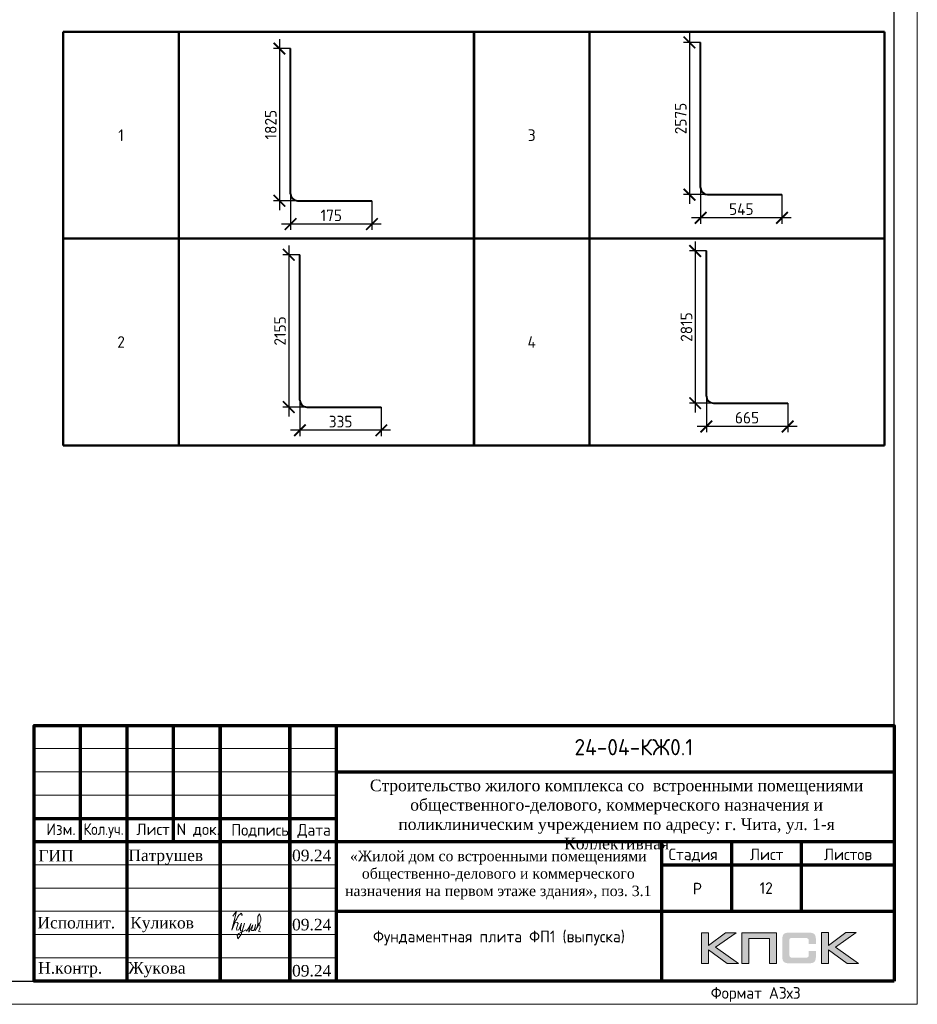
# Model space of a CAD drawing. Header units: millimetres. Extents: x 349531 to 1063351, y -131924 to 96186.
# Tile 229 of 230: x 1038660 to 1057970, y 18157 to 39336. Entities that reach past the tile are written whole.
import ezdxf
from ezdxf.enums import TextEntityAlignment as Align

# ---------------------------------------------------------------- set-up
doc = ezdxf.new("R2010")
doc.units = ezdxf.units.MM
for name, color, linetype in [('PDF7_Text', 7, 'Continuous'), ('PDF8_Text', 7, 'Continuous'), ('Рамка печать', 7, 'Continuous'), ('ТОЛСТЫЕ_ОСНОВНЫЕ', 6, 'Continuous')]:
    doc.layers.add(name, color=color, linetype=linetype)
for name, color, linetype, lineweight in [('Армирование', 3, 'Continuous', 40), ('Выноски', 20, 'Continuous', 20), ('Каркасы ригель', 3, 'Continuous', 0), ('РАЗМЕРЫ', 1, 'Continuous', 9), ('Рамка', 7, 'Continuous', 70), ('Текст', 7, 'Continuous', 25), ('ТОНКИЕ', 7, 'Continuous', 9)]:
    doc.layers.add(name, color=color, linetype=linetype, lineweight=lineweight)
doc.styles.add('GOST-2.304_Type-B', font='GOST_Common.ttf')
doc.styles.add('PDF Times New Roman', font='times.ttf')
doc.styles.add('style1', font='GOST_Common.ttf', dxfattribs={"height": 500})
doc.styles.add('ГОСТ', font='GOST_Common.ttf')
doc.dimstyles.new('СПДС', dxfattribs={"dimscale": 100, "dimtxt": 2.5, "dimasz": 2.5, "dimexe": 1.25, "dimexo": 0, "dimtad": 1, "dimdec": 0, "dimtxsty": 'GOST-2.304_Type-B', "dimblk": 'ARCHTICK', "dimcen": 2.5, "dimdle": 2, "dimadec": 0, "dimazin": 2, "dimtfac": 0.75, "dimtdec": 0, "dimtmove": 1, "dimatfit": 3, "dimfxl": 1, "dimtolj": 1, "dimarcsym": 1})

# ---------------------------------------------------------------- blocks, each defined once
blk = doc.blocks.new('*U1379')
at = {"layer": 'ТОЛСТЫЕ_ОСНОВНЫЕ', "color": 6}
blk.add_lwpolyline([(20, 5), (886, 5), (886, 415), (20, 415)], close=True, dxfattribs=at)
at = {"layer": 'ТОНКИЕ'}
blk.add_lwpolyline([(0, 0), (891, 0), (891, 420), (0, 420)], close=True, dxfattribs=at)
at = {"layer": 'Текст', "style": 'style1'}
blk.add_text('Формат А3х3', height=2.5, dxfattribs=at).set_placement((846.57, 1.2))
blk = doc.blocks.new('11')
at = {"layer": 'Выноски'}
for p, q in [((47944, 66700), (47962, 66737)), ((47962, 66737), (47989, 66781)), ((47989, 66781), (48016, 66806)), ((48016, 66806), (48038, 66823)), ((48038, 66823), (48060, 66786)), ((48060, 66786), (48058, 66769)), ((47885, 66608), (47944, 66700))]:
    blk.add_line(p, q, dxfattribs=at)
blk.add_lwpolyline([(47863, 66761), (47937, 66865), (47843, 66458), (47885, 66564), (47905, 66616), (47954, 66628), (47979, 66606), (47957, 66539), (47937, 66487), (47947, 66458), (47991, 66470), (48051, 66611), (48041, 66569), (48023, 66505), (48023, 66448), (48065, 66448), (48090, 66529), (48110, 66608), (48043, 66369), (47972, 66275), (47954, 66344), (47991, 66389), (48078, 66431), (48142, 66470), (48154, 66441), (48204, 66512), (48246, 66606), (48209, 66455), (48204, 66418), (48295, 66574), (48265, 66463), (48265, 66455), (48312, 66453), (48342, 66529), (48347, 66584), (48337, 66465), (48349, 66453), (48401, 66569), (48443, 66616), (48461, 66678), (48466, 66727), (48436, 66811), (48399, 66754), (48399, 66618), (48389, 66549), (48374, 66507), (48416, 66564), (48441, 66576), (48451, 66524), (48433, 66482), (48419, 66453), (48424, 66428), (48458, 66421)], dxfattribs=at)
blk = doc.blocks.new('A$Cd09756da')
at = {"layer": 'Рамка печать', "lineweight": 20}
h = blk.add_hatch(color=0, dxfattribs=at)
h.paths.add_polyline_path([(-3400, 1040), (-3624, 1040), (-3991, 764), (-3991, 1040), (-4146, 1040), (-4146, 378), (-3991, 378), (-3991, 669), (-3594, 378), (-3346, 378), (-3840, 728)])
h.paths.add_polyline_path([(-3122, 915), (-2683, 915), (-2683, 378), (-2529, 378), (-2529, 1040), (-2693, 1040), (-3276, 1040), (-3276, 883), (-3276, 378), (-3122, 378)])
h.paths.add_polyline_path([(-1408, 1043), (-1563, 1043), (-1563, 380), (-1408, 380), (-1408, 672), (-1011, 380), (-763, 380), (-1257, 731), (-817, 1043), (-1041, 1043), (-1408, 767)])
blk.add_hatch(color=204, dxfattribs=at).paths.add_polyline_path([(-1693, 970), (-1695, 977), (-1697, 983), (-1701, 989), (-1704, 996), (-1708, 1000), (-1712, 1005), (-1716, 1010), (-1720, 1014), (-1725, 1017), (-1731, 1021), (-1737, 1025), (-1744, 1028), (-1750, 1030), (-1758, 1033), (-1765, 1035), (-1783, 1038), (-1802, 1041), (-1823, 1043), (-1846, 1043), (-2242, 1043), (-2265, 1043), (-2285, 1041), (-2305, 1038), (-2322, 1035), (-2330, 1032), (-2338, 1030), (-2344, 1028), (-2351, 1024), (-2357, 1021), (-2363, 1017), (-2368, 1014), (-2372, 1010), (-2376, 1005), (-2380, 1000), (-2384, 996), (-2387, 989), (-2390, 983), (-2393, 976), (-2396, 970), (-2398, 962), (-2401, 946), (-2404, 928), (-2406, 908), (-2406, 887), (-2406, 538), (-2406, 516), (-2404, 496), (-2401, 478), (-2398, 461), (-2396, 454), (-2393, 447), (-2390, 440), (-2387, 434), (-2384, 429), (-2380, 423), (-2376, 419), (-2372, 414), (-2368, 410), (-2362, 406), (-2357, 403), (-2351, 399), (-2344, 396), (-2337, 394), (-2330, 391), (-2322, 389), (-2305, 385), (-2285, 383), (-2264, 381), (-2242, 380), (-1846, 380), (-1823, 381), (-1802, 382), (-1783, 385), (-1766, 389), (-1758, 391), (-1750, 393), (-1744, 396), (-1737, 399), (-1731, 402), (-1725, 406), (-1720, 410), (-1716, 414), (-1712, 418), (-1708, 423), (-1704, 428), (-1701, 434), (-1697, 440), (-1695, 446), (-1693, 454), (-1690, 461), (-1686, 478), (-1684, 496), (-1682, 516), (-1682, 538), (-1682, 647), (-1836, 647), (-1836, 558), (-1836, 552), (-1837, 546), (-1838, 540), (-1840, 535), (-1842, 530), (-1844, 526), (-1846, 522), (-1850, 519), (-1853, 515), (-1857, 513), (-1862, 511), (-1867, 508), (-1872, 507), (-1878, 506), (-1884, 506), (-1890, 505), (-2209, 505), (-2214, 506), (-2219, 506), (-2223, 508), (-2227, 511), (-2231, 513), (-2235, 516), (-2238, 519), (-2241, 523), (-2244, 528), (-2246, 532), (-2248, 536), (-2249, 541), (-2251, 551), (-2252, 560), (-2252, 878), (-2252, 884), (-2251, 889), (-2250, 894), (-2248, 899), (-2247, 903), (-2245, 906), (-2242, 910), (-2240, 913), (-2236, 916), (-2233, 919), (-2229, 921), (-2225, 922), (-2220, 923), (-2215, 924), (-2210, 925), (-2204, 925), (-1890, 925), (-1884, 925), (-1878, 924), (-1872, 923), (-1868, 921), (-1863, 919), (-1858, 917), (-1854, 914), (-1851, 911), (-1847, 907), (-1844, 903), (-1842, 899), (-1840, 894), (-1838, 889), (-1837, 884), (-1836, 878), (-1836, 872), (-1836, 799), (-1682, 799), (-1682, 887), (-1682, 908), (-1684, 928), (-1686, 946), (-1690, 962)])
at = {"layer": 'Рамка', "color": 7}
for p, q in [((-17500, 3000), (-17500, 5500)), ((-15500, 3000), (-15500, 5500)), ((-12000, 4500), (0, 4500)), ((-18500, 3500), (-12000, 3500)), ((-18500, 3000), (0, 3000)), ((-3500, 3000), (-3500, 1500)), ((-2000, 3000), (-2000, 1500)), ((-5000, 2500), (0, 2500)), ((-5000, 2500), (0, 2500)), ((-12000, 1500), (0, 1500))]:
    blk.add_line(p, q, dxfattribs=at)
at = {"layer": 'Рамка'}
for p, q in [((-16500, 0), (-16500, 5500)), ((-14500, 0), (-14500, 5500)), ((-14500, 5500), (-14500, 0)), ((-13000, 5500), (-13000, 0)), ((-13000, 0), (-13000, 5500)), ((-12000, 5500), (-12000, 0)), ((-5000, 3000), (-5000, 0))]:
    blk.add_line(p, q, dxfattribs=at)
at = {"layer": 'Рамка', "color": 7, "lineweight": 15}
for p, q in [((-18500, 5000), (-12000, 5000)), ((-18500, 4500), (-12000, 4500)), ((-18500, 4000), (-12000, 4000)), ((-18500, 2500), (-12000, 2500)), ((-18500, 2000), (-12000, 2000)), ((-18500, 1500), (-12000, 1500)), ((-18500, 1000), (-12000, 1000)), ((-18500, 500), (-12000, 500))]:
    blk.add_line(p, q, dxfattribs=at)
at = {"layer": 'Рамка'}
blk.add_lwpolyline([(0, 0), (-18500, 0), (-18500, 5500), (0, 5500)], close=True, dxfattribs=at)
at = {"layer": 'Рамка печать', "color": 0, "lineweight": 20}
for points in [[(-4146, 378), (-4146, 1040), (-3991, 1040), (-3991, 764), (-3624, 1040), (-3400, 1040), (-3840, 728), (-3346, 378), (-3594, 378), (-3991, 669), (-3991, 378), (-4146, 378)], [(-3122, 378), (-3122, 915), (-2683, 915), (-2683, 378), (-2529, 378), (-2529, 1040), (-2693, 1040), (-3276, 1040), (-3276, 883), (-3276, 378), (-3122, 378)], [(-1563, 380), (-1563, 1043), (-1408, 1043), (-1408, 767), (-1041, 1043), (-817, 1043), (-1257, 731), (-763, 380), (-1011, 380), (-1408, 672), (-1408, 380), (-1563, 380)]]:
    blk.add_lwpolyline(points, close=True, dxfattribs=at)
at = {"layer": 'Выноски', "color": 0}
blk.add_blockref('11', (-62086, -65365), dxfattribs=at)
at = {"layer": 'PDF7_Text', "char_height": 248, "attachment_point": 7, "style": 'PDF Times New Roman'}
for s, insert in [('Патрушев', (-16471, 2500)), ('09.24', (-12950, 2573)), ('09.24', (-12950, 1085)), ('Жукова', (-16477, 79)), ('09.24', (-12950, 93))]:
    blk.add_mtext(s, dxfattribs=dict(at, insert=insert))
at = {"layer": 'PDF7_Text', "insert": (-16432, 1050), "char_height": 247.95, "attachment_point": 7, "style": 'PDF Times New Roman'}
blk.add_mtext_dynamic_manual_height_columns('{\\C256;Куликов}', width=2000, gutter_width=1250, heights=[0], dxfattribs=at)
at = {"layer": 'PDF8_Text', "char_height": 248, "attachment_point": 7, "style": 'PDF Times New Roman'}
for s, insert in [('ГИП', (-18407, 2573)), ('Исполнит.', (-18427, 1127)), ('Н.контр.', (-18413, 79))]:
    blk.add_mtext(s, dxfattribs=dict(at, insert=insert))
at = {"layer": 'Текст', "color": 7, "style": 'ГОСТ'}
blk.add_text('24-04-КЖ0.1', height=350, dxfattribs=at).set_placement((-5599, 5031), align=Align.MIDDLE_CENTER)
for s, p in [('Изм.', (-18237, 3141)), ('N док.', (-15435, 3141)), ('Лист', (-16298, 3139)), ('Подпись', (-14257, 3127)), ('Дата', (-12835, 3127)), ('Стадия', (-4850, 2600)), ('Лист', (-3100, 2600)), ('Листов', (-1508, 2600)), ('Р', (-4328, 1863))]:
    blk.add_text(s, height=250, dxfattribs=at).set_placement(p)
at = {"layer": 'Текст', "color": 7, "style": 'ГОСТ', "width": 0.9}
blk.add_text('Кол.уч.', height=250, dxfattribs=at).set_placement((-17435, 3143))
at = {"layer": 'Текст', "color": 7, "attachment_point": 1, "style": 'ГОСТ'}
for s, width, heights, insert, char_height in [('\\pxqc;{\\fTimes New Roman|b0|i0|c204|p18;\\C256;Строительство жилого комплекса со  встроенными помещениями общественного-делового, коммерческого назначения и поликлиническим учреждением по адресу: г. Чита, ул. 1-я Коллективная}', 11543.07, [0], (-11741, 4333), 250), ('\\pxqc;{\\fTimes New Roman|b0|i0|c204|p18;\\C256;«Жилой дом со встроенными помещениями общественно-делового и коммерческого назначения на первом этаже здания», поз. 3.1\\P}', 7000, [1500], (-12014, 2803), 225)]:
    blk.add_mtext_dynamic_manual_height_columns(s, width=width, gutter_width=12.5, heights=heights, dxfattribs=dict(at, insert=insert, char_height=char_height))
blk = doc.blocks.new('*T50')
at = {"layer": 'Каркасы ригель', "color": 0, "linetype": 'ByBlock', "lineweight": -2, "transparency": 16777216}
for p, q in [((0, 0), (1500, 0)), ((0, -1000), (1500, -1000))]:
    blk.add_line(p, q, dxfattribs=at)
at = {"layer": 'Каркасы ригель', "color": 0, "linetype": 'ByBlock', "lineweight": 50, "transparency": 16777216}
for p, q in [((0, 0), (0, -1000)), ((1500, 0), (1500, -1000))]:
    blk.add_line(p, q, dxfattribs=at)
at = {"layer": 'Каркасы ригель', "color": 0, "linetype": 'Continuous', "lineweight": 0, "transparency": 16777216, "insert": (750, -500), "char_height": 250, "width": 1000, "attachment_point": 5, "style": 'ГОСТ'}
blk.add_mtext('12', dxfattribs=at)
blk = doc.blocks.new('*T452')
at = {"layer": 'Выноски', "color": 0, "linetype": 'ByBlock', "lineweight": 50, "transparency": 16777216}
for p, q in [((0, 0), (8834, 0)), ((0, 0), (0, -8899)), ((2484, 0), (2484, -8899)), ((8834, 0), (8834, -8899)), ((8835, 0), (17668, 0)), ((8835, 0), (8835, -8899)), ((11318, 0), (11318, -8899)), ((17668, 0), (17668, -8899)), ((0, -4449), (8834, -4449)), ((8835, -4449), (17668, -4449)), ((0, -8899), (8834, -8899)), ((8835, -8899), (17668, -8899))]:
    blk.add_line(p, q, dxfattribs=at)
at = {"layer": 'Выноски', "color": 0, "transparency": 16777216, "char_height": 250, "width": 2183.67, "attachment_point": 5, "style": 'GOST-2.304_Type-B'}
for s, insert in [('1', (1242, -2225)), ('3', (10076, -2225)), ('2', (1242, -6674)), ('4', (10076, -6674))]:
    blk.add_mtext(s, dxfattribs=dict(at, insert=insert))
blk = doc.blocks.new('_ArchTick')
at = {"color": 0, "linetype": 'ByBlock', "const_width": 0.15}
blk.add_lwpolyline([(-0.5, -0.5), (0.5, 0.5)], dxfattribs=at)
blk = doc.blocks.new('*D453')
at = {"layer": 'DEFPOINTS', "color": 0, "transparency": 16777216}
for p in [(1044489, 38714), (1044248, 35440), (1044938, 35440)]:
    blk.add_point(p, dxfattribs=at)
at = {"layer": 'РАЗМЕРЫ', "color": 0, "lineweight": -2, "transparency": 16777216}
for p, q in [((1044248, 38914), (1044248, 35240)), ((1044489, 38714), (1044123, 38714)), ((1044938, 35440), (1044123, 35440))]:
    blk.add_line(p, q, dxfattribs=at)
at = {"layer": 'РАЗМЕРЫ', "color": 0, "lineweight": -2, "transparency": 16777216, "xscale": 250, "yscale": 250, "zscale": 250}
for p, rotation in [((1044248, 38714), 90), ((1044248, 35440), 270)]:
    blk.add_blockref('_ArchTick', p, dxfattribs=dict(at, rotation=rotation))
at = {"layer": 'РАЗМЕРЫ', "color": 0, "transparency": 16777216, "insert": (1044061, 37077), "char_height": 250, "attachment_point": 5, "rotation": 90, "style": 'GOST-2.304_Type-B'}
blk.add_mtext('\\A1;1825', dxfattribs=at)
blk = doc.blocks.new('*D454')
at = {"layer": 'DEFPOINTS', "color": 0, "transparency": 16777216}
for p in [(1044489, 35590), (1046239, 35440), (1044489, 34940)]:
    blk.add_point(p, dxfattribs=at)
at = {"layer": 'РАЗМЕРЫ', "color": 0, "lineweight": -2, "transparency": 16777216}
for p, q in [((1044489, 35590), (1044489, 34815)), ((1046239, 35440), (1046239, 34815)), ((1046439, 34940), (1044289, 34940))]:
    blk.add_line(p, q, dxfattribs=at)
at = {"layer": 'РАЗМЕРЫ', "color": 0, "lineweight": -2, "transparency": 16777216, "xscale": 250, "yscale": 250, "zscale": 250, "rotation": 180}
blk.add_blockref('_ArchTick', (1044489, 34940), dxfattribs=at)
at = {"layer": 'РАЗМЕРЫ', "color": 0, "lineweight": -2, "transparency": 16777216, "xscale": 250, "yscale": 250, "zscale": 250}
blk.add_blockref('_ArchTick', (1046239, 34940), dxfattribs=at)
at = {"layer": 'РАЗМЕРЫ', "color": 0, "transparency": 16777216, "insert": (1045364, 35127), "char_height": 250, "attachment_point": 5, "style": 'GOST-2.304_Type-B'}
blk.add_mtext('\\A1;175', dxfattribs=at)
blk = doc.blocks.new('*D455')
at = {"layer": 'DEFPOINTS', "color": 0, "transparency": 16777216}
for p in [(1044689, 34278), (1044448, 31003), (1045138, 31003)]:
    blk.add_point(p, dxfattribs=at)
at = {"layer": 'РАЗМЕРЫ', "color": 0, "lineweight": -2, "transparency": 16777216}
for p, q in [((1044448, 34478), (1044448, 30803)), ((1044689, 34278), (1044323, 34278)), ((1045138, 31003), (1044323, 31003))]:
    blk.add_line(p, q, dxfattribs=at)
at = {"layer": 'РАЗМЕРЫ', "color": 0, "lineweight": -2, "transparency": 16777216, "xscale": 250, "yscale": 250, "zscale": 250}
for p, rotation in [((1044448, 34278), 90), ((1044448, 31003), 270)]:
    blk.add_blockref('_ArchTick', p, dxfattribs=dict(at, rotation=rotation))
at = {"layer": 'РАЗМЕРЫ', "color": 0, "transparency": 16777216, "insert": (1044260, 32641), "char_height": 250, "attachment_point": 5, "rotation": 90, "style": 'GOST-2.304_Type-B'}
blk.add_mtext('\\A1;2155', dxfattribs=at)
blk = doc.blocks.new('*D456')
at = {"layer": 'DEFPOINTS', "color": 0, "transparency": 16777216}
for p in [(1044689, 31153), (1046439, 31003), (1044689, 30504)]:
    blk.add_point(p, dxfattribs=at)
at = {"layer": 'РАЗМЕРЫ', "color": 0, "lineweight": -2, "transparency": 16777216}
for p, q in [((1044689, 31153), (1044689, 30379)), ((1046439, 31003), (1046439, 30379)), ((1046639, 30504), (1044489, 30504))]:
    blk.add_line(p, q, dxfattribs=at)
at = {"layer": 'РАЗМЕРЫ', "color": 0, "lineweight": -2, "transparency": 16777216, "xscale": 250, "yscale": 250, "zscale": 250, "rotation": 180}
blk.add_blockref('_ArchTick', (1044689, 30504), dxfattribs=at)
at = {"layer": 'РАЗМЕРЫ', "color": 0, "lineweight": -2, "transparency": 16777216, "xscale": 250, "yscale": 250, "zscale": 250}
blk.add_blockref('_ArchTick', (1046439, 30504), dxfattribs=at)
at = {"layer": 'РАЗМЕРЫ', "color": 0, "transparency": 16777216, "insert": (1045564, 30691), "char_height": 250, "attachment_point": 5, "style": 'GOST-2.304_Type-B'}
blk.add_mtext('\\A1;335', dxfattribs=at)
blk = doc.blocks.new('*D457')
at = {"layer": 'DEFPOINTS', "color": 0, "transparency": 16777216}
for p in [(1053309, 38847), (1053068, 35573), (1053758, 35573)]:
    blk.add_point(p, dxfattribs=at)
at = {"layer": 'РАЗМЕРЫ', "color": 0, "lineweight": -2, "transparency": 16777216}
for p, q in [((1053068, 39047), (1053068, 35373)), ((1053309, 38847), (1052943, 38847)), ((1053758, 35573), (1052943, 35573))]:
    blk.add_line(p, q, dxfattribs=at)
at = {"layer": 'РАЗМЕРЫ', "color": 0, "lineweight": -2, "transparency": 16777216, "xscale": 250, "yscale": 250, "zscale": 250}
for p, rotation in [((1053068, 38847), 90), ((1053068, 35573), 270)]:
    blk.add_blockref('_ArchTick', p, dxfattribs=dict(at, rotation=rotation))
at = {"layer": 'РАЗМЕРЫ', "color": 0, "transparency": 16777216, "insert": (1052881, 37210), "char_height": 250, "attachment_point": 5, "rotation": 90, "style": 'GOST-2.304_Type-B'}
blk.add_mtext('\\A1;2575', dxfattribs=at)
blk = doc.blocks.new('*D458')
at = {"layer": 'DEFPOINTS', "color": 0, "transparency": 16777216}
for p in [(1053309, 35723), (1055059, 35573), (1053309, 35073)]:
    blk.add_point(p, dxfattribs=at)
at = {"layer": 'РАЗМЕРЫ', "color": 0, "lineweight": -2, "transparency": 16777216}
for p, q in [((1053309, 35723), (1053309, 34948)), ((1055059, 35573), (1055059, 34948)), ((1055259, 35073), (1053109, 35073))]:
    blk.add_line(p, q, dxfattribs=at)
at = {"layer": 'РАЗМЕРЫ', "color": 0, "lineweight": -2, "transparency": 16777216, "xscale": 250, "yscale": 250, "zscale": 250, "rotation": 180}
blk.add_blockref('_ArchTick', (1053309, 35073), dxfattribs=at)
at = {"layer": 'РАЗМЕРЫ', "color": 0, "lineweight": -2, "transparency": 16777216, "xscale": 250, "yscale": 250, "zscale": 250}
blk.add_blockref('_ArchTick', (1055059, 35073), dxfattribs=at)
at = {"layer": 'РАЗМЕРЫ', "color": 0, "transparency": 16777216, "insert": (1054184, 35261), "char_height": 250, "attachment_point": 5, "style": 'GOST-2.304_Type-B'}
blk.add_mtext('\\A1;545', dxfattribs=at)
blk = doc.blocks.new('*D459')
at = {"layer": 'DEFPOINTS', "color": 0, "transparency": 16777216}
for p in [(1053432, 34361), (1053191, 31087), (1053882, 31087)]:
    blk.add_point(p, dxfattribs=at)
at = {"layer": 'РАЗМЕРЫ', "color": 0, "lineweight": -2, "transparency": 16777216}
for p, q in [((1053191, 34561), (1053191, 30887)), ((1053432, 34361), (1053066, 34361)), ((1053882, 31087), (1053066, 31087))]:
    blk.add_line(p, q, dxfattribs=at)
at = {"layer": 'РАЗМЕРЫ', "color": 0, "lineweight": -2, "transparency": 16777216, "xscale": 250, "yscale": 250, "zscale": 250}
for p, rotation in [((1053191, 34361), 90), ((1053191, 31087), 270)]:
    blk.add_blockref('_ArchTick', p, dxfattribs=dict(at, rotation=rotation))
at = {"layer": 'РАЗМЕРЫ', "color": 0, "transparency": 16777216, "insert": (1053004, 32724), "char_height": 250, "attachment_point": 5, "rotation": 90, "style": 'GOST-2.304_Type-B'}
blk.add_mtext('\\A1;2815', dxfattribs=at)
blk = doc.blocks.new('*D460')
at = {"layer": 'DEFPOINTS', "color": 0, "transparency": 16777216}
for p in [(1053432, 31237), (1055182, 31087), (1053432, 30587)]:
    blk.add_point(p, dxfattribs=at)
at = {"layer": 'РАЗМЕРЫ', "color": 0, "lineweight": -2, "transparency": 16777216}
for p, q in [((1053432, 31237), (1053432, 30462)), ((1055182, 31087), (1055182, 30462)), ((1055382, 30587), (1053232, 30587))]:
    blk.add_line(p, q, dxfattribs=at)
at = {"layer": 'РАЗМЕРЫ', "color": 0, "lineweight": -2, "transparency": 16777216, "xscale": 250, "yscale": 250, "zscale": 250, "rotation": 180}
blk.add_blockref('_ArchTick', (1053432, 30587), dxfattribs=at)
at = {"layer": 'РАЗМЕРЫ', "color": 0, "lineweight": -2, "transparency": 16777216, "xscale": 250, "yscale": 250, "zscale": 250}
blk.add_blockref('_ArchTick', (1055182, 30587), dxfattribs=at)
at = {"layer": 'РАЗМЕРЫ', "color": 0, "transparency": 16777216, "insert": (1054307, 30775), "char_height": 250, "attachment_point": 5, "style": 'GOST-2.304_Type-B'}
blk.add_mtext('\\A1;665', dxfattribs=at)
blk = doc.blocks.new('*T472')
at = {"layer": 'Выноски', "linetype": 'ByBlock', "lineweight": 0, "transparency": 16777216}
for p, q in [((0, 0), (8834, 0)), ((0, 0), (8834, 0)), ((0, 0), (0, 0)), ((2484, 0), (2484, 0)), ((8834, 0), (8834, 0))]:
    blk.add_line(p, q, dxfattribs=at)
blk = doc.blocks.new('*T695')
at = {"layer": 'Выноски', "linetype": 'ByBlock', "lineweight": 0, "transparency": 16777216}
for p, q in [((0, 0), (8834, 0)), ((0, 0), (8834, 0)), ((0, 0), (0, 0)), ((2484, 0), (2484, 0)), ((8834, 0), (8834, 0))]:
    blk.add_line(p, q, dxfattribs=at)
blk = doc.blocks.new('*T729')
at = {"layer": 'Выноски', "linetype": 'ByBlock', "lineweight": 0, "transparency": 16777216}
for p, q in [((0, 0), (8834, 0)), ((0, 0), (8834, 0)), ((0, 0), (0, 0)), ((2484, 0), (2484, 0)), ((8834, 0), (8834, 0))]:
    blk.add_line(p, q, dxfattribs=at)
blk = doc.blocks.new('*T1505')
at = {"layer": 'Выноски', "color": 0, "linetype": 'ByBlock', "lineweight": 50, "transparency": 16777216}
for p, q in [((0, 0), (8834, 0)), ((0, 0), (0, -8899)), ((2484, 0), (2484, -8899)), ((8834, 0), (8834, -8899)), ((0, -4449), (8834, -4449)), ((0, -8899), (8834, -8899))]:
    blk.add_line(p, q, dxfattribs=at)
at = {"layer": 'Выноски', "color": 0, "transparency": 16777216, "char_height": 250, "width": 2183.67, "attachment_point": 5, "style": 'GOST-2.304_Type-B'}
for s, insert in [('3', (1242, -2225)), ('4', (1242, -6674))]:
    blk.add_mtext(s, dxfattribs=dict(at, insert=insert))
blk = doc.blocks.new('*T1574')
at = {"layer": 'Выноски', "color": 0, "linetype": 'ByBlock', "lineweight": 50, "transparency": 16777216}
for p, q in [((0, 0), (8834, 0)), ((0, 0), (0, -8899)), ((2484, 0), (2484, -8899)), ((8834, 0), (8834, -8899)), ((0, -4449), (8834, -4449)), ((0, -8899), (8834, -8899))]:
    blk.add_line(p, q, dxfattribs=at)
at = {"layer": 'Выноски', "color": 0, "transparency": 16777216, "char_height": 250, "width": 2183.67, "attachment_point": 5, "style": 'GOST-2.304_Type-B'}
for s, insert in [('3', (1242, -2225)), ('4', (1242, -6674))]:
    blk.add_mtext(s, dxfattribs=dict(at, insert=insert))
blk = doc.blocks.new('*T1793')
at = {"layer": 'Выноски', "color": 0, "linetype": 'ByBlock', "lineweight": -2}
blk.add_line((0, 0), (8834, 0), dxfattribs=at)
at = {"layer": 'Выноски', "color": 0, "linetype": 'ByBlock', "lineweight": 50}
for p, q in [((0, 0), (0, -8899)), ((2484, 0), (2484, -8899)), ((8834, 0), (8834, -8899)), ((0, -4449), (8834, -4449)), ((0, -8899), (8834, -8899))]:
    blk.add_line(p, q, dxfattribs=at)
at = {"layer": 'Выноски', "color": 0, "char_height": 250, "width": 2183.67, "attachment_point": 5, "style": 'GOST-2.304_Type-B'}
for s, insert in [('3', (1242, -2225)), ('4', (1242, -6674))]:
    blk.add_mtext(s, dxfattribs=dict(at, insert=insert))

msp = doc.modelspace()

# ---------------------------------------------------------------- linework, layer by layer
at = {"layer": 'Армирование'}
for p, q in [((1053308.8, 35723), (1053308.8, 38847.4)), ((1044489.1, 35589.7), (1044489.1, 38714.1)), ((1044639.1, 35439.7), (1046239.1, 35439.7)), ((1053458.8, 35573), (1055058.8, 35573)), ((1053432.2, 31237), (1053432.2, 34361.5)), ((1044688.5, 31153.5), (1044688.5, 34277.9)), ((1044838.5, 31003.5), (1046438.5, 31003.5)), ((1053582.2, 31087), (1055182.2, 31087))]:
    msp.add_line(p, q, dxfattribs=at)
for centre in [(1044639.1, 35589.7), (1053458.8, 35723), (1044838.5, 31153.5), (1053582.2, 31237)]:
    msp.add_arc(centre, 150, 180, 270, dxfattribs=at)

# ---------------------------------------------------------------- block references
at = {"xscale": 100, "yscale": 100, "zscale": 100}
msp.add_blockref('*U1379', (968870.1, 18156.9), dxfattribs=at)
for name, p in [('*T452', (1039599, 39076.7)), ('*T472', (1048433.6, 39076.7)), ('*T695', (1048433.6, 39076.7)), ('*T729', (1048433.6, 39076.7)), ('*T1505', (1048433.6, 39076.7)), ('*T1574', (1048433.6, 39076.7)), ('*T1793', (1048433.6, 39076.7)), ('*T50', (1053970.1, 21156.9))]:
    msp.add_blockref(name, p)
at = {"lineweight": 50, "ltscale": 100}
msp.add_blockref('A$Cd09756da', (1057470.1, 18656.9), dxfattribs=at)

# ---------------------------------------------------------------- texts
at = {"layer": 'Текст', "color": 7, "insert": (1045470.1, 20156.9), "char_height": 250, "attachment_point": 1, "style": 'ГОСТ'}
msp.add_mtext_dynamic_manual_height_columns('\\pxsm1,qc;\\PФундаментная плита ФП1 (выпуска)', width=7000, gutter_width=12.5, heights=[1500], dxfattribs=at)

# ---------------------------------------------------------------- dimensions: what is measured, and where the dimension line sits
at = {"layer": 'РАЗМЕРЫ'}
for base, p1, p2, text, picture, middle in [((1053068.1, 35573), (1053308.8, 38847.4), (1053758.2, 35573), '2575', '*D457', (1052880.6, 37210.2)), ((1044248.3, 35439.7), (1044489.1, 38714.1), (1044938.4, 35439.7), '1825', '*D453', (1044060.8, 37076.9)), ((1053191.5, 31087), (1053432.2, 34361.5), (1053881.6, 31087), '2815', '*D459', (1053004, 32724.2)), ((1044447.8, 31003.5), (1044688.5, 34277.9), (1045137.9, 31003.5), '2155', '*D455', (1044260.3, 32640.7))]:
    dim = msp.add_linear_dim(base=base, p1=p1, p2=p2, angle=90, text=text, dimstyle='СПДС', dxfattribs=at)
    dim.commit()
    dim.dimension.update_dxf_attribs({"geometry": picture, "text_midpoint": middle})
for base, p1, p2, text, picture, middle in [((1044489.1, 34940), (1046239.1, 35439.7), (1044489.1, 35589.7), '175', '*D454', (1045364.1, 35127.5)), ((1053308.8, 35073.2), (1055058.8, 35573), (1053308.8, 35723), '545', '*D458', (1054183.8, 35260.7)), ((1044688.5, 30503.7), (1046438.5, 31003.5), (1044688.5, 31153.5), '335', '*D456', (1045563.5, 30691.2)), ((1053432.2, 30587.3), (1055182.2, 31087), (1053432.2, 31237), '665', '*D460', (1054307.2, 30774.8))]:
    dim = msp.add_linear_dim(base=base, p1=p1, p2=p2, text=text, dimstyle='СПДС', dxfattribs=at)
    dim.commit()
    dim.dimension.update_dxf_attribs({"geometry": picture, "text_midpoint": middle})

doc.saveas('drawing.dxf')
